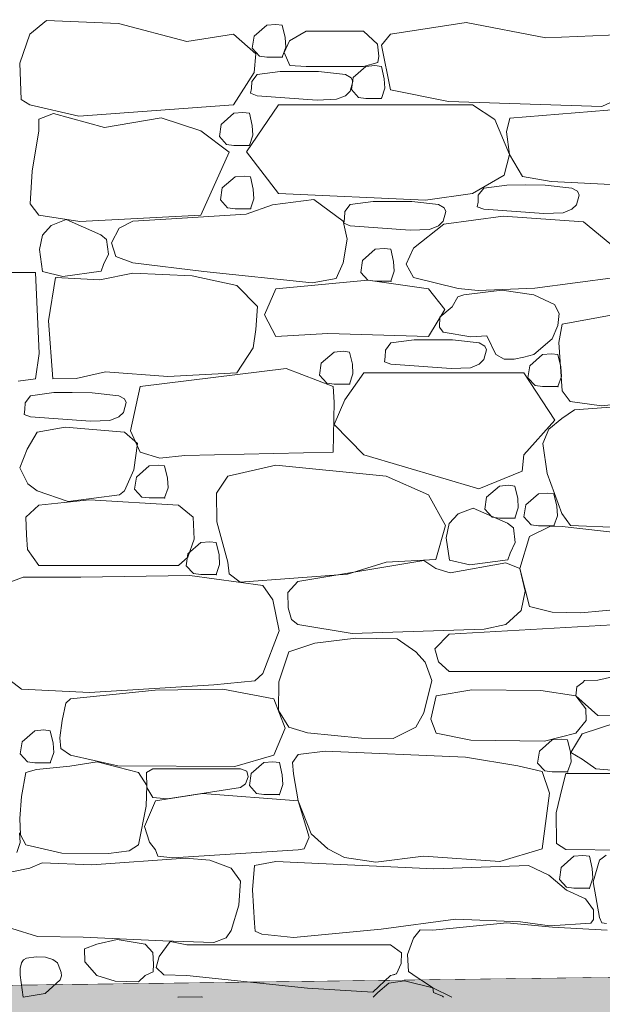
# Model space of a CAD drawing. Header units: millimetres. Extents: x -25516 to 3801, y -6942 to 11332.
# Tile 15 of 33: x -14306 to -13115, y 380 to 2392. Entities that reach past the tile are written whole.
import ezdxf

# ---------------------------------------------------------------- set-up
doc = ezdxf.new("R2010")
doc.units = ezdxf.units.MM
doc.header["$MEASUREMENT"] = 0
doc.linetypes.add('Wipeout_Contour', pattern=[1000, 0, -1000])
for name, color, linetype in [('POHLED ZÁPADNÍ_1_Konstrukce - krov', 7, 'Continuous'), ('POHLED ZÁPADNÍ_1_Situace - terén', 7, 'Continuous'), ('POHLED ZÁPADNÍ_1_Výplně - Povrchové', 7, 'Continuous'), ('POHLED ZÁPADNÍ_1_Výplně – Řezové', 7, 'Continuous')]:
    doc.layers.add(name, color=color, linetype=linetype)

# ---------------------------------------------------------------- blocks, each defined once
blk = doc.blocks.new('*X2', base_point=(-25798.9, -9432.9))
at = {"layer": 'POHLED ZÁPADNÍ_1_Výplně - Povrchové', "color": 253, "linetype": 'Continuous', "lineweight": 13}
for p, q in [((-14251.2, 2389.8), (-14285.4, 2362.3)), ((-14104.5, 2383.8), (-14251.2, 2389.8)), ((-13964.8, 2347), (-14104.5, 2383.8)), ((-13801.1, 2380.6), (-13827.1, 2358)), ((-13782.7, 2382.2), (-13801.1, 2380.6)), ((-13769.4, 2380.6), (-13782.7, 2382.2)), ((-13763.7, 2355.5), (-13769.4, 2380.6)), ((-13393.4, 2386), (-13548.1, 2362.3)), ((-13230.3, 2354.4), (-13393.4, 2386)), ((-14285.4, 2362.3), (-14305.8, 2302.6)), ((-13869.1, 2362.3), (-13964.8, 2347)), ((-13823.6, 2322.1), (-13869.1, 2362.3)), ((-13827.1, 2358), (-13830.8, 2333.5)), ((-13762.4, 2335.9), (-13763.7, 2355.5)), ((-13720.7, 2368.6), (-13754.7, 2348.3)), ((-13603.2, 2368.6), (-13720.7, 2368.6)), ((-13574.5, 2341.5), (-13603.2, 2368.6)), ((-13548.1, 2362.3), (-13566.3, 2339.8)), ((-13043.8, 2362.3), (-13230.3, 2354.4)), ((-13769.4, 2315.3), (-13762.4, 2335.9)), ((-13754.7, 2348.3), (-13765.3, 2325)), ((-13571.6, 2317.5), (-13574.5, 2341.5)), ((-13566.3, 2339.8), (-13548.1, 2248.1)), ((-13830.8, 2333.5), (-13816.1, 2317.2)), ((-13826.5, 2284), (-13823.6, 2322.1)), ((-13816.1, 2317.2), (-13801.1, 2315.3)), ((-13801.1, 2315.3), (-13769.4, 2315.3)), ((-13765.3, 2325), (-13754.2, 2298.3)), ((-13573.9, 2304), (-13571.6, 2317.5)), ((-14305.8, 2302.6), (-14302.9, 2228.6)), ((-13754.2, 2298.3), (-13720.7, 2296)), ((-13720.7, 2296), (-13603.2, 2296)), ((-13598.2, 2296.3), (-13624.3, 2273.6)), ((-13603.2, 2296), (-13573.9, 2304)), ((-13579.8, 2297.9), (-13598.2, 2296.3)), ((-13566.6, 2296.3), (-13579.8, 2297.9)), ((-13560.8, 2271.2), (-13566.6, 2296.3)), ((-13869.1, 2217.7), (-13826.5, 2284)), ((-13820.7, 2279.7), (-13831.8, 2265.1)), ((-13773.4, 2285.9), (-13820.7, 2279.7)), ((-13735.9, 2286.1), (-13773.4, 2285.9)), ((-13695, 2285.8), (-13735.9, 2286.1)), ((-13640.4, 2279.7), (-13695, 2285.8)), ((-13628.7, 2273.2), (-13640.4, 2279.7)), ((-13624.3, 2273.6), (-13628, 2249.1)), ((-13831.8, 2265.1), (-13832.2, 2251.2)), ((-13630.6, 2245.7), (-13625.3, 2265.5)), ((-13625.3, 2265.5), (-13628.7, 2273.2)), ((-13559.6, 2251.6), (-13560.8, 2271.2)), ((-13832.2, 2251.2), (-13834, 2241.4)), ((-13834, 2241.4), (-13820.7, 2236.4)), ((-13820.7, 2236.4), (-13697.8, 2227.4)), ((-13658.4, 2229), (-13640.4, 2236.4)), ((-13640.4, 2236.4), (-13630.6, 2245.7)), ((-13628, 2249.1), (-13613.2, 2232.8)), ((-13566.6, 2230.9), (-13559.6, 2251.6)), ((-13548.1, 2248.1), (-13429.7, 2224.3)), ((-13116.1, 2214.4), (-13043.8, 2248.1)), ((-14302.9, 2228.6), (-14285.4, 2217.7)), ((-14285.4, 2217.7), (-14185.1, 2194.8)), ((-14185.1, 2194.8), (-13869.1, 2217.7)), ((-13777.1, 2217.7), (-13842.5, 2121.8)), ((-13380.4, 2217.7), (-13777.1, 2217.7)), ((-13697.8, 2227.4), (-13658.4, 2229)), ((-13613.2, 2232.8), (-13598.2, 2230.9)), ((-13598.2, 2230.9), (-13566.6, 2230.9)), ((-13429.7, 2224.3), (-13116.1, 2214.4)), ((-13334.5, 2187.9), (-13380.4, 2217.7)), ((-14236.8, 2200.3), (-14267.2, 2188.5)), ((-14133.1, 2171.4), (-14236.8, 2200.3)), ((-13868.1, 2200.4), (-13894.2, 2177.7)), ((-13849.7, 2202), (-13868.1, 2200.4)), ((-13836.4, 2200.4), (-13849.7, 2202)), ((-13830.7, 2175.3), (-13836.4, 2200.4)), ((-13066.6, 2210), (-13303.9, 2190.7)), ((-14267.2, 2188.5), (-14267, 2164.3)), ((-14016.8, 2191.1), (-14133.1, 2171.4)), ((-13936.1, 2164.3), (-14016.8, 2191.1)), ((-13894.2, 2177.7), (-13897.8, 2153.2)), ((-13829.4, 2155.7), (-13830.7, 2175.3)), ((-13305.1, 2116), (-13334.5, 2187.9)), ((-13303.9, 2190.7), (-13310.8, 2162.3)), ((-14267, 2164.3), (-14280.4, 2082.2)), ((-13877.7, 2121), (-13936.1, 2164.3)), ((-13897.8, 2153.2), (-13883.1, 2136.9)), ((-13836.4, 2135), (-13829.4, 2155.7)), ((-13310.8, 2162.3), (-13305.1, 2116)), ((-13883.1, 2136.9), (-13868.1, 2135)), ((-13868.1, 2135), (-13836.4, 2135)), ((-13936.1, 1992.3), (-13877.7, 2121)), ((-13842.5, 2121.8), (-13777.1, 2036.9)), ((-13315.8, 2074), (-13305.1, 2116)), ((-13305.1, 2116), (-13278.4, 2071.3)), ((-14280.4, 2082.2), (-14284.8, 2015.2)), ((-13847.6, 2072.3), (-13866, 2070.7)), ((-13834.3, 2070.7), (-13847.6, 2072.3)), ((-13380.4, 2036.9), (-13315.8, 2074)), ((-13866, 2070.7), (-13892.1, 2048.1)), ((-13828.6, 2045.6), (-13834.3, 2070.7)), ((-13310.3, 2053.8), (-13357.6, 2047.6)), ((-13272.8, 2054), (-13310.3, 2053.8)), ((-13278.4, 2071.3), (-13219.5, 2061.3)), ((-13232, 2053.7), (-13272.8, 2054)), ((-13177.4, 2047.6), (-13232, 2053.7)), ((-13219.5, 2061.3), (-13025.4, 2051.4)), ((-13892.1, 2048.1), (-13895.7, 2023.5)), ((-13827.3, 2026), (-13828.6, 2045.6)), ((-13777.1, 2036.9), (-13476.7, 2022.8)), ((-13476.7, 2022.8), (-13380.4, 2036.9)), ((-13368.7, 2033.1), (-13369.1, 2019.2)), ((-13357.6, 2047.6), (-13368.7, 2033.1)), ((-13165.6, 2041.2), (-13177.4, 2047.6)), ((-13167.5, 2013.6), (-13162.2, 2033.5)), ((-13162.2, 2033.5), (-13165.6, 2041.2)), ((-14284.8, 2015.2), (-14267, 1992.3)), ((-13895.7, 2023.5), (-13881, 2007.3)), ((-13789, 2013.6), (-13843.1, 1994.7)), ((-13834.3, 2005.3), (-13827.3, 2026)), ((-13705, 2024.1), (-13789, 2013.6)), ((-13645, 1980.4), (-13705, 2024.1)), ((-13630.5, 2014), (-13641.6, 1999.5)), ((-13583.2, 2020.2), (-13630.5, 2014)), ((-13545.7, 2020.4), (-13583.2, 2020.2)), ((-13504.8, 2020.1), (-13545.7, 2020.4)), ((-13450.2, 2014), (-13504.8, 2020.1)), ((-13438.5, 2007.5), (-13450.2, 2014)), ((-13369.1, 2019.2), (-13370.9, 2009.3)), ((-13177.4, 2004.4), (-13167.5, 2013.6)), ((-14267, 1992.3), (-14183.5, 1979.5)), ((-14183.5, 1979.5), (-13936.1, 1992.3)), ((-13843.1, 1994.7), (-13995.6, 1984.8)), ((-13881, 2007.3), (-13866, 2005.3)), ((-13866, 2005.3), (-13834.3, 2005.3)), ((-13641.6, 1999.5), (-13642, 1985.5)), ((-13440.4, 1980), (-13435.1, 1999.8)), ((-13435.1, 1999.8), (-13438.5, 2007.5)), ((-13370.9, 2009.3), (-13357.6, 2004.4)), ((-13357.6, 2004.4), (-13234.7, 1995.4)), ((-13234.7, 1995.4), (-13195.3, 1996.9)), ((-13195.3, 1996.9), (-13177.4, 2004.4)), ((-14241.6, 1971.5), (-14259.7, 1951.7)), ((-14211, 1983.4), (-14241.6, 1971.5)), ((-14140.3, 1952.3), (-14211, 1983.4)), ((-14074.9, 1980.4), (-14102.7, 1965.6)), ((-13995.6, 1984.8), (-14074.9, 1980.4)), ((-13636.7, 1943.3), (-13645, 1980.4)), ((-13642, 1985.5), (-13643.8, 1975.7)), ((-13643.8, 1975.7), (-13630.5, 1970.7)), ((-13438.9, 1974.2), (-13500.8, 1924.8)), ((-13450.2, 1970.7), (-13440.4, 1980)), ((-13317.7, 1990.3), (-13438.9, 1974.2)), ((-13153.4, 1978.8), (-13317.7, 1990.3)), ((-13088.4, 1924.8), (-13153.4, 1978.8)), ((-14259.7, 1951.7), (-14266, 1922.3)), ((-14128.5, 1942.8), (-14140.3, 1952.3)), ((-14102.7, 1965.6), (-14118.4, 1935.9)), ((-13630.5, 1970.7), (-13507.6, 1961.7)), ((-13507.6, 1961.7), (-13468.2, 1963.3)), ((-13468.2, 1963.3), (-13450.2, 1970.7)), ((-14124.7, 1912.7), (-14128.5, 1942.8)), ((-14118.4, 1935.9), (-14109.5, 1907.6)), ((-13645, 1895), (-13636.7, 1943.3)), ((-14266, 1922.3), (-14259.3, 1877.1)), ((-14134.8, 1891.3), (-14124.7, 1912.7)), ((-13579.1, 1922.6), (-13605.2, 1900)), ((-13560.7, 1924.2), (-13579.1, 1922.6)), ((-13547.4, 1922.6), (-13560.7, 1924.2)), ((-13541.7, 1897.6), (-13547.4, 1922.6)), ((-13500.8, 1924.8), (-13516.1, 1892.1)), ((-14139.9, 1877.7), (-14134.8, 1891.3)), ((-14109.5, 1907.6), (-14074.9, 1895)), ((-14074.9, 1895), (-13929.9, 1876.9)), ((-13659.3, 1863.2), (-13645, 1895)), ((-13605.2, 1900), (-13608.8, 1875.5)), ((-13540.4, 1877.9), (-13541.7, 1897.6)), ((-13516.1, 1892.1), (-13500.8, 1864.9)), ((-14273.7, 1875.1), (-14405.5, 1875.1)), ((-14266.2, 1709.9), (-14273.7, 1875.1)), ((-14259.3, 1877.1), (-14217.7, 1867)), ((-14217.7, 1867), (-14139.9, 1877.7)), ((-14074.9, 1873.6), (-14142.1, 1860.5)), ((-13953.9, 1868.5), (-14074.9, 1873.6)), ((-13929.9, 1876.9), (-13707.9, 1854.3)), ((-13608.8, 1875.5), (-13594.1, 1859.2)), ((-13547.4, 1857.3), (-13540.4, 1877.9)), ((-14233.3, 1864.7), (-14247, 1776.2)), ((-14229.5, 1864.9), (-14233.3, 1863.8)), ((-14142.1, 1860.5), (-14233.3, 1864.7)), ((-13862.3, 1848.7), (-13953.9, 1868.5)), ((-13594.1, 1859.2), (-13782.3, 1841.6)), ((-13707.9, 1854.3), (-13659.3, 1863.2)), ((-13594.1, 1859.2), (-13579.1, 1857.3)), ((-13470.4, 1841.6), (-13594.1, 1859.2)), ((-13579.1, 1857.3), (-13547.4, 1857.3)), ((-13500.8, 1864.9), (-13409.8, 1842.8)), ((-13252.8, 1843.5), (-13088.4, 1864.9)), ((-13819.8, 1805.8), (-13862.3, 1848.7)), ((-13782.3, 1841.6), (-13805.9, 1788.7)), ((-13436.9, 1799.9), (-13470.4, 1841.6)), ((-13409.8, 1842.8), (-13368.6, 1838.4)), ((-13320.8, 1839), (-13398.3, 1829.6)), ((-13368.6, 1838.4), (-13252.8, 1843.5)), ((-13255.1, 1829.6), (-13320.8, 1839)), ((-13410.3, 1825.3), (-13422.1, 1805.3)), ((-13398.3, 1829.6), (-13410.3, 1825.3)), ((-13212.5, 1810), (-13255.1, 1829.6)), ((-13823.4, 1758.8), (-13819.8, 1805.8)), ((-13470.4, 1744.6), (-13436.9, 1799.9)), ((-13422.1, 1805.3), (-13447.5, 1784.1)), ((-13203.2, 1791.7), (-13212.5, 1810)), ((-13206.2, 1766.7), (-13203.2, 1791.7)), ((-14247, 1776.2), (-14238.4, 1658)), ((-13805.9, 1788.7), (-13782.3, 1744.6)), ((-13447.5, 1784.1), (-13447.6, 1763.3)), ((-13089.7, 1789.5), (-13197, 1769.5)), ((-13829, 1721), (-13823.4, 1758.8)), ((-13782.3, 1744.6), (-13676.5, 1750.4)), ((-13676.5, 1750.4), (-13470.4, 1744.6)), ((-13447.6, 1763.3), (-13440.4, 1753.4)), ((-13440.4, 1753.4), (-13384.1, 1743.9)), ((-13217.8, 1739.8), (-13206.2, 1766.7)), ((-13197, 1769.5), (-13203.9, 1731.9)), ((-13547.2, 1731.3), (-13558.3, 1716.8)), ((-13499.9, 1737.5), (-13547.2, 1731.3)), ((-13462.4, 1737.8), (-13499.9, 1737.5)), ((-13421.5, 1737.4), (-13462.4, 1737.8)), ((-13366.9, 1731.3), (-13421.5, 1737.4)), ((-13384.1, 1743.9), (-13350.9, 1746)), ((-13355.2, 1724.9), (-13366.9, 1731.3)), ((-13350.9, 1746), (-13332.4, 1707.5)), ((-13255.1, 1707.5), (-13217.8, 1739.8)), ((-13203.9, 1731.9), (-13197, 1633.6)), ((-13862.3, 1669.9), (-13829, 1721)), ((-13663.4, 1712.7), (-13689.5, 1690.1)), ((-13645, 1714.3), (-13663.4, 1712.7)), ((-13631.8, 1712.7), (-13645, 1714.3)), ((-13626, 1687.6), (-13631.8, 1712.7)), ((-13558.3, 1716.8), (-13558.7, 1702.9)), ((-13357.1, 1697.3), (-13351.7, 1717.2)), ((-13351.7, 1717.2), (-13355.2, 1724.9)), ((-14273.7, 1657.9), (-14266.2, 1709.9)), ((-13689.5, 1690.1), (-13693.2, 1665.5)), ((-13558.7, 1702.9), (-13560.5, 1693)), ((-13560.5, 1693), (-13547.2, 1688.1)), ((-13366.9, 1688.1), (-13357.1, 1697.3)), ((-13332.4, 1707.5), (-13316, 1697.8)), ((-13316, 1697.8), (-13295.1, 1697.8)), ((-13295.1, 1697.8), (-13275.8, 1702.4)), ((-13275.8, 1702.4), (-13255.1, 1707.5)), ((-13237.5, 1707.4), (-13263.5, 1684.8)), ((-13219.1, 1709), (-13237.5, 1707.4)), ((-13205.8, 1707.4), (-13219.1, 1709)), ((-13200.1, 1682.3), (-13205.8, 1707.4)), ((-14190.8, 1658.6), (-14130.8, 1672.2)), ((-14130.8, 1672.2), (-14003.5, 1662.4)), ((-13761.2, 1679.2), (-14059.7, 1642.1)), ((-14003.5, 1662.4), (-13862.3, 1669.9)), ((-13665.6, 1642.1), (-13761.2, 1679.2)), ((-13602.3, 1669.9), (-13641.4, 1614.7)), ((-13624.8, 1668), (-13626, 1687.6)), ((-13275.5, 1669.9), (-13602.3, 1669.9)), ((-13547.2, 1688.1), (-13424.2, 1679.1)), ((-13424.2, 1679.1), (-13384.8, 1680.6)), ((-13384.8, 1680.6), (-13366.9, 1688.1)), ((-13211.9, 1573.5), (-13275.5, 1669.9)), ((-13263.5, 1684.8), (-13267.2, 1660.3)), ((-13198.8, 1662.7), (-13200.1, 1682.3)), ((-14309.2, 1653.3), (-14273.7, 1657.9)), ((-14238.9, 1657.9), (-14190.8, 1658.6)), ((-13693.2, 1665.5), (-13678.4, 1649.3)), ((-13631.8, 1647.3), (-13624.8, 1668)), ((-13267.2, 1660.3), (-13252.5, 1644)), ((-13205.8, 1642.1), (-13198.8, 1662.7)), ((-14236.7, 1629.7), (-14284, 1623.4)), ((-14199.2, 1629.9), (-14236.7, 1629.7)), ((-14158.3, 1629.6), (-14199.2, 1629.9)), ((-14103.7, 1623.4), (-14158.3, 1629.6)), ((-14059.7, 1642.1), (-14079.5, 1551.6)), ((-13678.4, 1649.3), (-13663.4, 1647.3)), ((-13663.3, 1610), (-13665.6, 1642.1)), ((-13663.4, 1647.3), (-13631.8, 1647.3)), ((-13252.5, 1644), (-13237.5, 1642.1)), ((-13237.5, 1642.1), (-13205.8, 1642.1)), ((-13197, 1633.6), (-13180.8, 1611.5)), ((-13117, 1602.9), (-12793, 1633.6)), ((-14284, 1623.4), (-14295.1, 1608.9)), ((-14092, 1617), (-14103.7, 1623.4)), ((-14088.6, 1609.3), (-14092, 1617)), ((-13665.6, 1508.1), (-13663.3, 1610)), ((-13641.4, 1614.7), (-13663.3, 1564.9)), ((-13180.8, 1611.5), (-13117, 1602.9)), ((-14295.5, 1595), (-14297.3, 1585.1)), ((-14295.1, 1608.9), (-14295.5, 1595)), ((-14103.7, 1580.2), (-14093.9, 1589.4)), ((-14093.9, 1589.4), (-14088.6, 1609.3)), ((-13171.7, 1594.8), (-13197.6, 1576.8)), ((-12991.8, 1608.3), (-13171.7, 1594.8)), ((-14297.3, 1585.1), (-14284, 1580.2)), ((-14284, 1580.2), (-14161.1, 1571.2)), ((-14161.1, 1571.2), (-14121.7, 1572.8)), ((-14121.7, 1572.8), (-14103.7, 1580.2)), ((-13275.5, 1502.9), (-13211.9, 1573.5)), ((-13197.6, 1576.8), (-13224.3, 1555.2)), ((-14270.3, 1549.1), (-14291.2, 1514.5)), ((-14213.5, 1559.4), (-14270.3, 1549.1)), ((-14092, 1549.1), (-14213.5, 1559.4)), ((-14065.1, 1525.9), (-14092, 1549.1)), ((-14079.5, 1551.6), (-14059.7, 1508.1)), ((-13663.3, 1564.9), (-13602.3, 1502.9)), ((-13224.3, 1555.2), (-13236.8, 1526.1)), ((-14291.2, 1514.5), (-14306.2, 1476)), ((-14072.6, 1472.2), (-14065.1, 1525.9)), ((-13236.8, 1526.1), (-13227.9, 1464.7)), ((-14059.7, 1508.1), (-14019.5, 1495.7)), ((-14019.5, 1495.7), (-13968.5, 1501.2)), ((-13968.5, 1501.2), (-13665.6, 1508.1)), ((-13602.3, 1502.9), (-13367.6, 1432.9)), ((-13279.2, 1469.2), (-13275.5, 1502.9)), ((-14306.2, 1476), (-14289.8, 1443.4)), ((-14092, 1428.9), (-14072.6, 1472.2)), ((-14041.5, 1479.9), (-14067.5, 1457.3)), ((-14023.1, 1481.5), (-14041.5, 1479.9)), ((-14009.8, 1479.9), (-14023.1, 1481.5)), ((-14004.1, 1454.8), (-14009.8, 1479.9)), ((-13782.8, 1481.6), (-13880.8, 1459.3)), ((-13556.7, 1459.3), (-13782.8, 1481.6)), ((-13367.6, 1432.9), (-13279.2, 1469.2)), ((-14067.5, 1457.3), (-14071.2, 1432.8)), ((-14002.8, 1435.2), (-14004.1, 1454.8)), ((-13880.8, 1459.3), (-13904, 1424.6)), ((-13470.4, 1421), (-13556.7, 1459.3)), ((-13227.9, 1464.7), (-13197.6, 1382.7)), ((-14289.8, 1443.4), (-14270.3, 1428.9)), ((-14270.3, 1428.9), (-14207.1, 1407.4)), ((-14102.2, 1421), (-14092, 1428.9)), ((-14071.2, 1432.8), (-14056.5, 1416.5)), ((-14009.8, 1414.6), (-14002.8, 1435.2)), ((-13325.5, 1438.8), (-13351.5, 1416.1)), ((-13307, 1440.4), (-13325.5, 1438.8)), ((-13293.8, 1438.8), (-13307, 1440.4)), ((-13288, 1413.7), (-13293.8, 1438.8)), ((-14163.4, 1411), (-14267, 1399.9)), ((-14207.1, 1407.4), (-14102.2, 1421)), ((-13981.2, 1399.9), (-14163.4, 1411)), ((-14056.5, 1416.5), (-14041.5, 1414.6)), ((-14041.5, 1414.6), (-14009.8, 1414.6)), ((-13904, 1424.6), (-13903.2, 1365.6)), ((-13435.8, 1358.1), (-13470.4, 1421)), ((-13351.5, 1416.1), (-13355.2, 1391.6)), ((-13286.8, 1394.1), (-13288, 1413.7)), ((-13245.6, 1422.9), (-13271.6, 1400.3)), ((-13227.2, 1424.5), (-13245.6, 1422.9)), ((-13213.9, 1422.9), (-13227.2, 1424.5)), ((-13208.1, 1397.8), (-13213.9, 1422.9)), ((-14267, 1399.9), (-14293.4, 1375.6)), ((-13951.4, 1375.3), (-13981.2, 1399.9)), ((-13379.3, 1394), (-13409.9, 1382.2)), ((-13308.6, 1362.9), (-13379.3, 1394)), ((-13355.2, 1391.6), (-13340.5, 1375.4)), ((-13293.8, 1373.4), (-13286.8, 1394.1)), ((-13271.6, 1400.3), (-13275.3, 1375.8)), ((-13206.9, 1378.2), (-13208.1, 1397.8)), ((-14293.4, 1375.6), (-14292.1, 1339)), ((-13949.2, 1330.2), (-13951.4, 1375.3)), ((-13409.9, 1382.2), (-13428, 1362.3)), ((-13340.5, 1375.4), (-13325.5, 1373.4)), ((-13325.5, 1373.4), (-13293.8, 1373.4)), ((-13275.3, 1375.8), (-13260.6, 1359.5)), ((-13213.9, 1357.6), (-13206.9, 1378.2)), ((-13197.6, 1382.7), (-13180.3, 1358.1)), ((-13903.2, 1365.6), (-13880.8, 1283.1)), ((-13455.7, 1289), (-13435.8, 1358.1)), ((-13428, 1362.3), (-13434.3, 1333)), ((-13296.8, 1353.4), (-13308.6, 1362.9)), ((-13293, 1323.3), (-13296.8, 1353.4)), ((-13220.7, 1357), (-13263.6, 1335.9)), ((-13260.6, 1359.5), (-13245.6, 1357.6)), ((-13245.6, 1357.6), (-13213.9, 1357.6)), ((-13196.9, 1356.5), (-13220.7, 1357)), ((-13019.4, 1335.9), (-13196.9, 1356.5)), ((-13180.3, 1358.1), (-13081.5, 1354.3)), ((-14292.1, 1339), (-14290.1, 1309.4)), ((-13962.2, 1293.7), (-13949.2, 1330.2)), ((-13434.3, 1333), (-13427.6, 1287.7)), ((-13263.6, 1335.9), (-13283.8, 1270.1)), ((-14290.1, 1309.4), (-14267, 1276.5)), ((-13936.1, 1323.3), (-13962.1, 1300.7)), ((-13917.6, 1324.9), (-13936.1, 1323.3)), ((-13904.4, 1323.3), (-13917.6, 1324.9)), ((-13898.6, 1298.2), (-13904.4, 1323.3)), ((-13303.1, 1302), (-13293, 1323.3)), ((-13981.2, 1276.5), (-13962.2, 1293.7)), ((-13962.1, 1300.7), (-13965.8, 1276.1)), ((-13897.4, 1278.6), (-13898.6, 1298.2)), ((-13556.7, 1283.1), (-13455.7, 1289)), ((-13427.6, 1287.7), (-13386, 1277.7)), ((-13386, 1277.7), (-13308.2, 1288.3)), ((-13308.2, 1288.3), (-13303.1, 1302)), ((-14267, 1276.5), (-13981.2, 1276.5)), ((-13965.8, 1276.1), (-13951, 1259.9)), ((-13904.4, 1257.9), (-13897.4, 1278.6)), ((-13880.8, 1283.1), (-13878, 1259.6)), ((-13480, 1286.5), (-13737.6, 1243.6)), ((-13636.1, 1259.1), (-13556.7, 1283.1)), ((-13455.4, 1270.4), (-13480, 1286.5)), ((-13425.8, 1261.3), (-13455.4, 1270.4)), ((-13312.5, 1281.7), (-13425.8, 1261.3)), ((-13283.8, 1270.1), (-13312.5, 1281.7)), ((-13273, 1223.9), (-13283.8, 1270.1)), ((-13283.8, 1270.1), (-13263.6, 1192.6)), ((-14299, 1252.7), (-14343.9, 1235.5)), ((-14230.6, 1252.7), (-14299, 1252.7)), ((-14181.4, 1252.7), (-14249.7, 1252.7)), ((-13958.6, 1256), (-14181.4, 1252.7)), ((-13808.9, 1235.5), (-13958.6, 1256)), ((-13951, 1259.9), (-13936.1, 1257.9)), ((-13936.1, 1257.9), (-13904.4, 1257.9)), ((-13878, 1259.6), (-13855.1, 1242.5)), ((-13855.1, 1242.5), (-13636.1, 1259.1)), ((-13788.6, 1206.5), (-13808.9, 1235.5)), ((-13737.6, 1243.6), (-13757.9, 1221.7)), ((-13757.9, 1221.7), (-13757.4, 1190.2)), ((-13280.8, 1184.9), (-13273, 1223.9)), ((-13775.9, 1143.4), (-13788.6, 1206.5)), ((-13757.4, 1190.2), (-13750.7, 1166.1)), ((-13263.6, 1192.6), (-13217.4, 1181)), ((-13159, 1179.9), (-13019.4, 1192.6)), ((-13312.5, 1156.3), (-13280.8, 1184.9)), ((-13217.4, 1181), (-13159, 1179.9)), ((-13750.7, 1166.1), (-13737.6, 1156.3)), ((-13737.6, 1156.3), (-13626.7, 1137.8)), ((-13626.7, 1137.8), (-13356.3, 1146.7)), ((-12918.4, 1164.9), (-13428, 1136.5)), ((-13356.3, 1146.7), (-13312.5, 1156.3)), ((-13808.9, 1056), (-13775.9, 1143.4)), ((-13618.7, 1128.4), (-13702.8, 1118.2)), ((-13534.3, 1126.8), (-13618.7, 1128.4)), ((-13496, 1100.2), (-13534.3, 1126.8)), ((-13428, 1136.5), (-13457.6, 1106.3)), ((-13702.8, 1118.2), (-13756.1, 1100.2)), ((-13756.1, 1100.2), (-13776.5, 1038.8)), ((-13477.3, 1078.9), (-13496, 1100.2)), ((-13457.6, 1106.3), (-13450.2, 1079.7)), ((-13463.7, 1041.5), (-13477.3, 1078.9)), ((-13450.2, 1079.7), (-13428, 1059.9)), ((-14343.9, 1056), (-14302.6, 1024.1)), ((-13825.7, 1041), (-13808.9, 1056)), ((-13428, 1059.9), (-12918.4, 1059.9)), ((-13047, 1059.7), (-13124.4, 1042.6)), ((-14163.5, 1017.2), (-13909.6, 1033)), ((-13909.6, 1033), (-13825.7, 1041)), ((-13776.5, 1038.8), (-13777.1, 980.4)), ((-13480, 975.4), (-13463.7, 1041.5)), ((-13167.3, 1028.8), (-13169.3, 1010.4)), ((-13154.9, 1037.7), (-13167.3, 1028.8)), ((-13151.5, 1041.4), (-13154.9, 1037.7)), ((-13124.4, 1042.6), (-13151.5, 1041.4)), ((-14302.6, 1024.1), (-14163.5, 1017.2)), ((-14029.1, 1021.6), (-14202.3, 1003.8)), ((-13891, 1023.7), (-14029.1, 1021.6)), ((-13786.4, 1003.8), (-13891, 1023.7)), ((-13454.4, 1010.4), (-13465.7, 962.7)), ((-13382.1, 1022.7), (-13454.4, 1010.4)), ((-13240.9, 1021.3), (-13382.1, 1022.7)), ((-13169.3, 1010.4), (-13240.9, 1021.3)), ((-13149, 984), (-13169.3, 1010.4)), ((-13169.3, 1010.4), (-13124.4, 970.2)), ((-14211.9, 995.3), (-14219.3, 959.9)), ((-14202.3, 1003.8), (-14211.9, 995.3)), ((-13763.5, 944.5), (-13786.4, 1003.8)), ((-13777.1, 980.4), (-13756.1, 946.4)), ((-13496, 946.4), (-13480, 975.4)), ((-13148.2, 959.6), (-13149, 984)), ((-13124.4, 970.2), (-13017.7, 967.6)), ((-14219.3, 959.9), (-14224.2, 924.7)), ((-13756.1, 946.4), (-13717.5, 935)), ((-13542.9, 923.1), (-13496, 946.4)), ((-13465.7, 962.7), (-13454.4, 933.9)), ((-13169.3, 933.9), (-13148.2, 959.6)), ((-13087.4, 955.1), (-13156.1, 932.6)), ((-14275.4, 938.9), (-14301.4, 916.2)), ((-14256.9, 940.5), (-14275.4, 938.9)), ((-14243.7, 938.9), (-14256.9, 940.5)), ((-14237.9, 913.8), (-14243.7, 938.9)), ((-13786.4, 889), (-13763.5, 944.5)), ((-13717.5, 935), (-13607.4, 923.9)), ((-13454.4, 933.9), (-13384, 919.5)), ((-13232.9, 917.3), (-13169.3, 933.9)), ((-13156.1, 932.6), (-13179.7, 894.4)), ((-14301.4, 916.2), (-14305.1, 891.7)), ((-14236.7, 894.2), (-14237.9, 913.8)), ((-14224.2, 924.7), (-14222.4, 902.4)), ((-13607.4, 923.9), (-13542.9, 923.1)), ((-13384, 919.5), (-13232.9, 917.3)), ((-13217.7, 920.1), (-13243.7, 897.5)), ((-13199.2, 921.7), (-13217.7, 920.1)), ((-13186, 920.1), (-13199.2, 921.7)), ((-13180.2, 895.1), (-13186, 920.1)), ((-14305.1, 891.7), (-14290.4, 875.4)), ((-14243.7, 873.5), (-14236.7, 894.2)), ((-14222.4, 902.4), (-14202.3, 889)), ((-14202.3, 889), (-14105.3, 867.4)), ((-13866.5, 866.2), (-13786.4, 889)), ((-13736.9, 890.3), (-13748.3, 874.1)), ((-13681.4, 897.1), (-13736.9, 890.3)), ((-13395, 884.8), (-13681.4, 897.1)), ((-13243.7, 897.5), (-13247.4, 873)), ((-13179, 875.4), (-13180.2, 895.1)), ((-13179.7, 894.4), (-13156.1, 881.1)), ((-14290.4, 875.4), (-14275.4, 873.5)), ((-14275.4, 873.5), (-14243.7, 873.5)), ((-14203.7, 866.5), (-14271.9, 859.8)), ((-14147.7, 875.6), (-14203.7, 866.5)), ((-14063, 853.3), (-14147.7, 875.6)), ((-14105.3, 867.4), (-13866.5, 866.2)), ((-13806.9, 874), (-13832.9, 851.3)), ((-13788.5, 875.6), (-13806.9, 874)), ((-13775.2, 874), (-13788.5, 875.6)), ((-13769.4, 848.9), (-13775.2, 874)), ((-13748.3, 874.1), (-13746.4, 850.8)), ((-13287.6, 867.4), (-13395, 884.8)), ((-13237.9, 855.7), (-13287.6, 867.4)), ((-13247.4, 873), (-13232.7, 856.7)), ((-13186, 854.8), (-13179, 875.4)), ((-13156.1, 881.1), (-13128.2, 861.2)), ((-14293.4, 853.3), (-14302.7, 804.6)), ((-14271.9, 859.8), (-14293.4, 853.3)), ((-14046.5, 826.8), (-14063, 853.3)), ((-14034.1, 860.8), (-14046.8, 853.8)), ((-14046.8, 853.8), (-14046.3, 822.7)), ((-13854.7, 860.8), (-14034.1, 860.8)), ((-13841.7, 856.6), (-13854.7, 860.8)), ((-13844.3, 830.4), (-13839.4, 845)), ((-13839.4, 845), (-13841.7, 856.6)), ((-13832.9, 851.3), (-13836.6, 826.8)), ((-13768.2, 829.3), (-13769.4, 848.9)), ((-13746.4, 850.8), (-13736.6, 795.9)), ((-13222.9, 811.6), (-13237.9, 855.7)), ((-13232.7, 856.7), (-13217.7, 854.8)), ((-13217.7, 854.8), (-13186, 854.8)), ((-13189.7, 851.4), (-13196.9, 822.3)), ((-12744.2, 851.4), (-13189.7, 851.4)), ((-13128.2, 861.2), (-13063.2, 855.7)), ((-14047.3, 784.9), (-14046.5, 826.8)), ((-13854.7, 822.8), (-13844.3, 830.4)), ((-13836.6, 826.8), (-13821.9, 810.6)), ((-13775.2, 808.6), (-13768.2, 829.3)), ((-14046.3, 822.7), (-14034.1, 802.7)), ((-13932.3, 810.7), (-14028.7, 795.9)), ((-14004.2, 800), (-13854.7, 822.8)), ((-13736.6, 795.9), (-13932.3, 810.7)), ((-13821.9, 810.6), (-13806.9, 808.6)), ((-13806.9, 808.6), (-13775.2, 808.6)), ((-13237.9, 697.6), (-13222.9, 811.6)), ((-13196.9, 822.3), (-13209.4, 771.4)), ((-14302.7, 804.6), (-14305.8, 759.9)), ((-14063, 706.1), (-14047.3, 784.9)), ((-14028.7, 795.9), (-14050.7, 743.6)), ((-14034.1, 802.7), (-14004.2, 800)), ((-13736.6, 795.9), (-13710.6, 728.4)), ((-13714.7, 721.5), (-13736.6, 795.9)), ((-13209.4, 771.4), (-13208.8, 708.8)), ((-14305.8, 759.9), (-14304.3, 726.2)), ((-14305, 710.6), (-14306.3, 730.2)), ((-14304.3, 726.2), (-14293.4, 706.1)), ((-14050.7, 743.6), (-14040.9, 711.5)), ((-13710.6, 728.4), (-13676.2, 697.6)), ((-14312, 689.9), (-14305, 710.6)), ((-14293.4, 706.1), (-14219.7, 689)), ((-14082.6, 693.9), (-14063, 706.1)), ((-14040.9, 711.5), (-14028.7, 695.6)), ((-13724.3, 697.9), (-13714.7, 721.5)), ((-13208.8, 708.8), (-13189.7, 696.2)), ((-14219.7, 689), (-14124.7, 688.1)), ((-14124.7, 688.1), (-14082.6, 693.9)), ((-14028.7, 695.6), (-14023.5, 682.7)), ((-13992.9, 679.4), (-13736.6, 695.6)), ((-13736.6, 695.6), (-13724.3, 697.9)), ((-13676.2, 697.6), (-13641.9, 679.7)), ((-13324.8, 671.7), (-13237.9, 697.6)), ((-13189.7, 696.2), (-12975.1, 694.1)), ((-13154.6, 684), (-13173.1, 682.4)), ((-13141.4, 682.4), (-13154.6, 684)), ((-13107.1, 684.4), (-13120.5, 674.4)), ((-14260.3, 669.1), (-14285.4, 658)), ((-14158.4, 665.1), (-14260.3, 669.1)), ((-13967.5, 678.7), (-14158.4, 665.1)), ((-14023.5, 682.7), (-13992.9, 679.4)), ((-13917.4, 674.7), (-13967.5, 678.7)), ((-13873.6, 658), (-13917.4, 674.7)), ((-13826, 663.9), (-13829.9, 614)), ((-13782.3, 672), (-13826, 663.9)), ((-13459.7, 657), (-13782.3, 672)), ((-13641.9, 679.7), (-13578.1, 670.2)), ((-13578.1, 670.2), (-13480.5, 682.7)), ((-13480.5, 682.7), (-13324.8, 671.7)), ((-13265.9, 663.9), (-13459.7, 657)), ((-13224.2, 644.1), (-13265.9, 663.9)), ((-13173.1, 682.4), (-13199.1, 659.8)), ((-13135.6, 657.4), (-13141.4, 682.4)), ((-13120.5, 674.4), (-13133.5, 630.5)), ((-14322.1, 651), (-14285.4, 658)), ((-13854.7, 631.7), (-13873.6, 658)), ((-13188, 613.1), (-13224.2, 644.1)), ((-13199.1, 659.8), (-13202.8, 635.3)), ((-13134.4, 637.7), (-13135.6, 657.4)), ((-13858, 582.8), (-13854.7, 631.7)), ((-13202.8, 635.3), (-13188.1, 619)), ((-13141.4, 617.1), (-13134.4, 637.7)), ((-13133.5, 630.5), (-13120.5, 557.4)), ((-13829.9, 614), (-13826, 545.7)), ((-13188.1, 619), (-13173.1, 617.1)), ((-13149.3, 595.6), (-13188, 613.1)), ((-13173.1, 617.1), (-13141.4, 617.1)), ((-13132.8, 573), (-13149.3, 595.6)), ((-13873.6, 530.6), (-13858, 582.8)), ((-13133.1, 553.6), (-13132.8, 573)), ((-13826, 545.7), (-13824.6, 529.4)), ((-13567.3, 533.4), (-13414.9, 553.9)), ((-13310, 546.3), (-13461.7, 531.2)), ((-13414.9, 553.9), (-13282, 548.6)), ((-13217.2, 537.3), (-13310, 546.3)), ((-13282, 548.6), (-13222, 540.1)), ((-13222, 540.1), (-13138.2, 545.7)), ((-13138.2, 545.7), (-13133.1, 553.6)), ((-13120.5, 557.4), (-13116, 546.5)), ((-13116, 546.5), (-13106.7, 545.1)), ((-14322.1, 535), (-14269.9, 518.4)), ((-13883.9, 515.9), (-13873.6, 530.6)), ((-13824.6, 529.4), (-13811.2, 523)), ((-13746.1, 516.5), (-13567.3, 533.4)), ((-13487.3, 532.2), (-13500.8, 515.3)), ((-13461.7, 531.2), (-13487.3, 532.2)), ((-13105.2, 531.2), (-13217.2, 537.3)), ((-14269.9, 518.4), (-14176.4, 517.5)), ((-14176.4, 517.5), (-14013.5, 509.5)), ((-14106.9, 512.6), (-14148.8, 502.8)), ((-14049.8, 502.8), (-14106.9, 512.6)), ((-13998.7, 508.4), (-14020.8, 477.8)), ((-14013.5, 509.5), (-13909.3, 506.4)), ((-13964.6, 501.5), (-13998.7, 508.4)), ((-13909.3, 506.4), (-13883.9, 515.9)), ((-13811.2, 523), (-13746.1, 516.5)), ((-13500.8, 515.3), (-13513.1, 481.6)), ((-14148.8, 502.8), (-14173.8, 493.6)), ((-14173.8, 493.6), (-14172.7, 466.9)), ((-14034.2, 485.8), (-14049.8, 502.8)), ((-14032.4, 461.8), (-14034.2, 485.8)), ((-13548.1, 501.5), (-13964.6, 501.5)), ((-13525.9, 485.5), (-13548.1, 501.5)), ((-13526.6, 463.2), (-13525.9, 485.5)), ((-14302.2, 464.8), (-14304.9, 453.1)), ((-14298.2, 470.6), (-14302.2, 464.8)), ((-14292.3, 474.2), (-14298.2, 470.6)), ((-14272.6, 476.9), (-14292.3, 474.2)), ((-14253.3, 476.6), (-14272.6, 476.9)), ((-14238.2, 471.5), (-14253.3, 476.6)), ((-14229.2, 464.8), (-14238.2, 471.5)), ((-14222.9, 449.4), (-14229.2, 464.8)), ((-14172.7, 466.9), (-14148.8, 438.8)), ((-14020.8, 477.8), (-14027.5, 455.3)), ((-13535.8, 442.6), (-13526.6, 463.2)), ((-13513.1, 481.6), (-13511.2, 446.9)), ((-14304.9, 453.1), (-14305.2, 439.5)), ((-14221.3, 445.1), (-14222.9, 449.4)), ((-14220.5, 438.4), (-14221.3, 445.1)), ((-14049.8, 438.8), (-14033.5, 446.6)), ((-14033.5, 446.6), (-14032.4, 461.8)), ((-14027.5, 455.3), (-14011.7, 440.4)), ((-13548.1, 438.8), (-13535.8, 442.6)), ((-13511.2, 446.9), (-13461.7, 413.5)), ((-14305.2, 439.5), (-14298.8, 394.8)), ((-14253.9, 402.2), (-14223.3, 430)), ((-14223.3, 430), (-14220.5, 438.4)), ((-14148.8, 438.8), (-14110.9, 427)), ((-14110.9, 427), (-14063.4, 425.9)), ((-14063.4, 425.9), (-14049.8, 438.8)), ((-14011.7, 440.4), (-13964.6, 438.8)), ((-13964.6, 438.8), (-13717.6, 412.9)), ((-13584.5, 404.9), (-13548.1, 438.8)), ((-13551.2, 422.9), (-13574.1, 403.8)), ((-13519.2, 428.3), (-13551.2, 422.9)), ((-13461.7, 413.5), (-13519.2, 428.3)), ((-13717.6, 412.9), (-13584.5, 404.9)), ((-13574.1, 403.8), (-13583.5, 394.7)), ((-13461.7, 413.5), (-13422.6, 394.7)), ((-13459.9, 403.8), (-13461.7, 413.5)), ((-13441.5, 396.8), (-13459.9, 403.8)), ((-14299.1, 394.8), (-14253.9, 402.2)), ((-13982.2, 394.9), (-13982.8, 394.7)), ((-13934, 395.6), (-13982.2, 394.9)), ((-13932.5, 394.7), (-13934, 395.6)), ((-13439.8, 394.7), (-13441.5, 396.8))]:
    blk.add_line(p, q, dxfattribs=at)
for p in [(-13769.4, 2315.3), (-13566.6, 2230.9), (-13836.4, 2135), (-13834.3, 2005.3), (-13547.4, 1857.3), (-13631.8, 1647.3), (-13205.8, 1642.1), (-14009.8, 1414.6), (-13293.8, 1373.4), (-13213.9, 1357.6), (-13904.4, 1257.9), (-14243.7, 873.5), (-13186, 854.8), (-13775.2, 808.6), (-13141.4, 617.1)]:
    blk.add_point(p, dxfattribs=at)

msp = doc.modelspace()

# ---------------------------------------------------------------- wipeouts: each hides what was drawn before it
at = {"color": 254, "linetype": 'Wipeout_Contour', "lineweight": 0, "ltscale": 85241.11257}
msp.add_wipeout([(-20978.6, 433.7), (-21480.5, 393.8), (-15504.5, 403.5), (-14615.8, 415.3), (-12634.7, 441.7)], dxfattribs=at).dxf.layer = 'POHLED ZÁPADNÍ_1_Výplně - Povrchové'

# ---------------------------------------------------------------- next in the draw order: hatches: boundary and pattern name
at = {"layer": 'POHLED ZÁPADNÍ_1_Výplně – Řezové', "linetype": 'Continuous', "lineweight": 0, "true_color": 0x392b0b}
msp.add_hatch(color=38, dxfattribs=at).paths.add_polyline_path([(-23665.6, 390.3), (-25515.5, 410.3), (-25515.5, -2550), (-10974.2, -2550), (-10974.2, 450), (-12006.7, 450), (-15504.5, 403.5)])

# ---------------------------------------------------------------- next in the draw order: linework, layer by layer
at = {"layer": 'POHLED ZÁPADNÍ_1_Situace - terén', "color": 251, "linetype": 'Continuous', "lineweight": 20, "true_color": 0x6a6a6a, "flags": 128}
msp.add_lwpolyline([(-25515.5, 410.3), (-23665.6, 390.3), (-15504.5, 403.5), (-12006.7, 450), (-10974.2, 450)], dxfattribs=at)

# ---------------------------------------------------------------- next in the draw order: wipeouts: each hides what was drawn before it
at = {"color": 254, "linetype": 'Wipeout_Contour', "lineweight": 0, "ltscale": 299864.801757}
msp.add_wipeout([(-10999.7, 3180), (-20988.7, 3180), (-20988.7, 3073.5), (-20901.5, 3069.7), (-20903.6, 3019.4), (-20671.3, 3019.4), (-20684.7, 2969.4), (-20721.2, 2932.8), (-20771.1, 2919.4), (-20908, 2919.4), (-20910.2, 2870), (-20978.6, 2870), (-20978.6, 433.7), (-12634.7, 441.7), (-12006.7, 450), (-10999.7, 450)], dxfattribs=at).dxf.layer = 'POHLED ZÁPADNÍ_1_Výplně - Povrchové'

# ---------------------------------------------------------------- next in the draw order: block references
at = {"layer": 'POHLED ZÁPADNÍ_1_Konstrukce - krov', "color": 9, "linetype": 'Continuous', "lineweight": 13}
msp.add_blockref('*X2', (-25798.9, -9432.9), dxfattribs=at)

doc.saveas('drawing.dxf')
